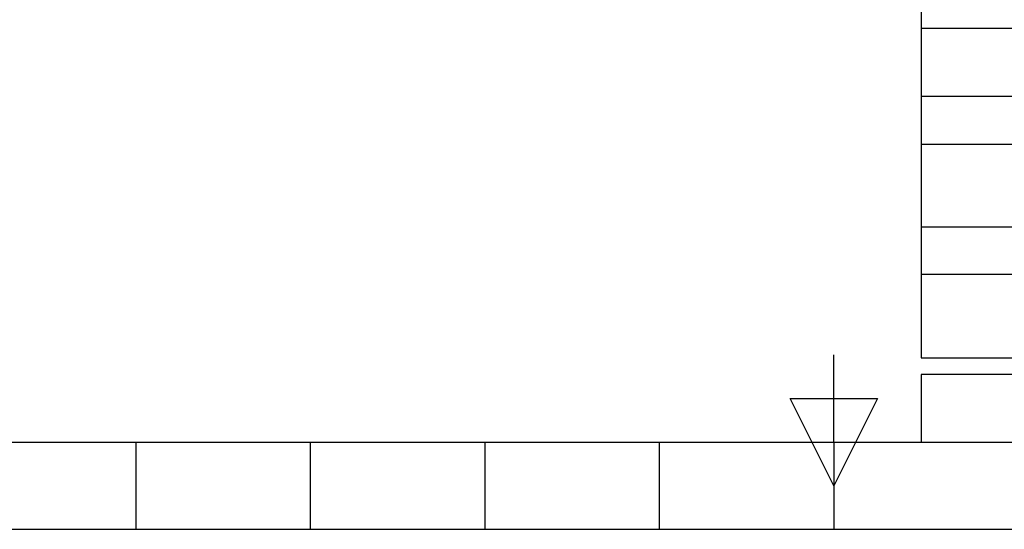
# Model space of a CAD drawing. Header units: millimetres. Extents: x 0 to 420, y 0 to 297.
# Tile 3 of 19: x 162 to 220, y 0 to 30. Entities that reach past the tile are written whole.
import ezdxf
from ezdxf.enums import TextEntityAlignment as Align

# ---------------------------------------------------------------- set-up
doc = ezdxf.new("R2010")
doc.units = ezdxf.units.MM
doc.layers.add('CARTIGLIO', color=140, linetype='Continuous')
doc.styles.add('SLDTEXTSTYLE0', font='TXT', dxfattribs={"width": 0.638298})

# ---------------------------------------------------------------- blocks, each defined once
blk = doc.blocks.new('SW_NOTE_0_1')
at = {"layer": 'CARTIGLIO', "color": 0, "insert": (85.406, 3.223), "char_height": 2.5, "attachment_point": 2, "style": 'SLDTEXTSTYLE0'}
blk.add_mtext("ATTENZIONE: NON INTERPRETARE IL DISEGNO. IN CASO DI QUOTE MANCANTI O POCO CHIARE CONSULTARE L'UFFICIO TECNICO", dxfattribs=at)
blk = doc.blocks.new('SW_NOTE_0_15')
at = {"layer": 'CARTIGLIO', "color": 0, "insert": (23.936, 3.867), "char_height": 3, "attachment_point": 2, "style": 'SLDTEXTSTYLE0'}
blk.add_mtext('TOLLERANZE DI LAVORAZIONE', dxfattribs=at)
blk = doc.blocks.new('SW_NOTE_0_23')
at = {"layer": 'CARTIGLIO', "color": 0, "insert": (18.303, 2.578), "char_height": 2, "attachment_point": 2, "style": 'SLDTEXTSTYLE0'}
blk.add_mtext('PER LAVORAZIONI MECCANICHE', dxfattribs=at)
blk = doc.blocks.new('SW_NOTE_0_24')
at = {"layer": 'CARTIGLIO', "color": 0, "insert": (15.685, 4.512), "char_height": 3.5, "attachment_point": 2, "style": 'SLDTEXTSTYLE0'}
blk.add_mtext('UNI-ISO 2768 mH', dxfattribs=at)
blk = doc.blocks.new('SW_NOTE_0_26')
at = {"layer": 'CARTIGLIO', "color": 0, "insert": (14.056, 4.512), "char_height": 3.5, "attachment_point": 2, "style": 'SLDTEXTSTYLE0'}
blk.add_mtext('UNI-EN 12020-2', dxfattribs=at)
blk = doc.blocks.new('Cartiglio ALUSIC')
at = {"layer": 'CARTIGLIO'}
for p, q in [((113.971, 149.999), (113.971, 94.999)), ((113.971, 114.55), (173.971, 114.55)), ((113.971, 114.55), (113.971, 94.999)), ((173.957, 110.49), (113.957, 110.49)), ((113.971, 107.672), (154.981, 107.672)), ((154.981, 102.745), (113.971, 102.745)), ((113.985, 99.965), (154.995, 99.965)), ((113.971, 94.999), (173.971, 94.999)), ((313.621, 93.999), (113.971, 93.999)), ((113.971, 93.999), (113.971, 89.999)), ((113.971, 89.999), (313.621, 89.999))]:
    blk.add_line(p, q, dxfattribs=at)
at = {"layer": 'CARTIGLIO', "linetype": 'Continuous'}
blk.add_line((113.97, 89.999), (313.621, 89.999), dxfattribs=at)
at = {"layer": 'CARTIGLIO', "color": 140}
for name, p in [('SW_NOTE_0_15', (119.537, 110.318)), ('SW_NOTE_0_23', (117.6, 107.648)), ('SW_NOTE_0_24', (118.752, 102.601)), ('SW_NOTE_0_26', (120.286, 94.789)), ('SW_NOTE_0_1', (127.631, 90.016))]:
    blk.add_blockref(name, p, dxfattribs=at)
at = {"layer": 'CARTIGLIO', "color": 140, "style": 'SLDTEXTSTYLE0', "width": 0.638298}
for tag, height, p in [('AUTOATTR1', 3.5, (223.449, 133.7)), ('AUTOATTR2', 3.5, (221.77, 127.422)), ('AUTOATTR11', 3.5, (223.143, 121.411)), ('AUTOATTR8', 4, (219.244, 110.003)), ('AUTOATTR9', 4, (218.122, 100.423)), ('AUTOATTR0', 4, (249.033, 100.312))]:
    blk.add_attdef(tag, text='', height=height, dxfattribs=at).set_placement(p, align=Align.TOP_CENTER)
at = {"layer": 'CARTIGLIO', "color": 140}
for tag in ['AUTOATTR13', 'AUTOATTR12', 'AUTOATTR10', 'AUTOATTR7', 'AUTOATTR6', 'AUTOATTR5', 'AUTOATTR4', 'AUTOATTR3']:
    blk.add_attdef(tag, (0, 0), '', height=4, dxfattribs=at)

msp = doc.modelspace()

# ---------------------------------------------------------------- linework, layer by layer
at = {"layer": 'CARTIGLIO', "linetype": 'Continuous'}
for p, q in [((210.0038, 5.171), (210.0038, 10.3452)), ((207.4166, 7.7581), (212.5909, 7.7581)), ((210.0038, 2.5839), (207.4166, 7.7581)), ((212.5909, 7.7581), (210.0038, 2.5839)), ((5.1801, 5.171), (414.8274, 5.171)), ((168.61, -0.0032), (168.61, 5.171)), ((178.9585, -0.0032), (178.9585, 5.171)), ((189.3069, -0.0032), (189.3069, 5.171)), ((199.6553, -0.0032), (199.6553, 5.171)), ((210.0038, 5.171), (210.0038, -0.0032)), ((215.1758, 5.171), (414.8274, 5.171)), ((158.2616, -0.0032), (261.7459, -0.0032))]:
    msp.add_line(p, q, dxfattribs=at)
at = {"layer": 'CARTIGLIO'}
msp.add_line((215.1774, 5.171), (414.8274, 5.171), dxfattribs=at)

# ---------------------------------------------------------------- block references
msp.add_blockref('Cartiglio ALUSIC', (101.2063, -84.828), dxfattribs=at)

doc.saveas('drawing.dxf')
